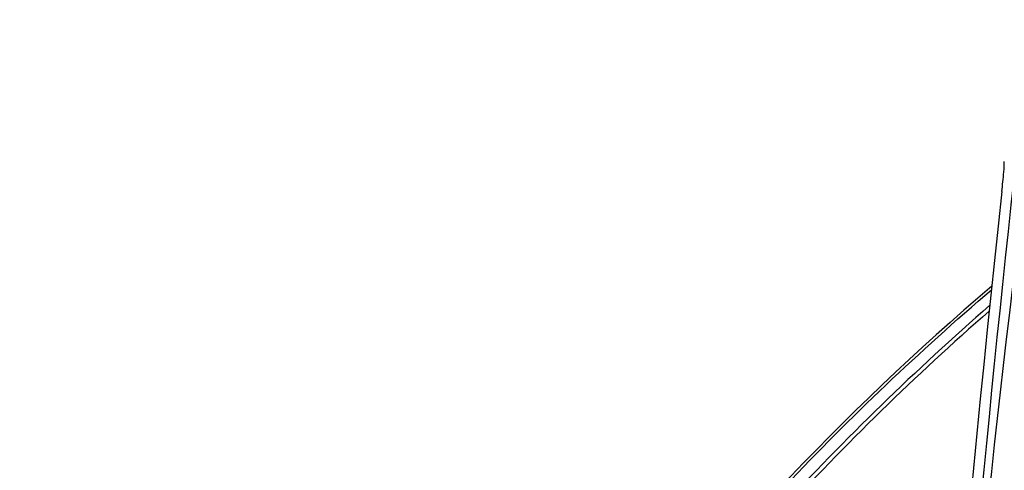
# Model space of a CAD drawing. Header units: millimetres. Extents: x 0 to 420, y -341 to 792.
# Tile 27 of 256: x 42.09 to 53.14, y 114.34 to 119.39. Entities that reach past the tile are written whole.
import ezdxf

# ---------------------------------------------------------------- set-up
doc = ezdxf.new("R2010")
doc.units = ezdxf.units.MM
doc.header["$LTSCALE"] = 23.1
doc.layers.get('0').update_dxf_attribs({"linetype": 'CONTINUOUS'})

msp = doc.modelspace()

# ---------------------------------------------------------------- linework, layer by layer
at = {"color": 7, "linetype": 'Continuous'}
for centre, radius, start, end in [((281.471, 92.4157), 229.6115, 173.254639, 175.637223), ((213.6426, 96.9503), 161.5861, 172.030572, 175.412806), ((280.6314, 92.5938), 228.8752, 173.762567, 186.237433)]:
    msp.add_arc(centre, radius, start, end, dxfattribs=at)
for points, knots in [([(53.1111, 117.4608), (53.115, 117.4963), (53.1259, 117.6075), (53.1383, 117.7189), (53.1383, 117.795)], [0, 0, 0, 0, 0.3195662, 1, 1, 1, 1]), ([(51.2792, 70.4125), (50.5242, 71.1657), (49.0902, 72.7548), (47.1975, 75.3516), (45.5793, 78.138), (43.8118, 82.0636), (42.3707, 87.2925), (41.9511, 93.7864), (42.8532, 100.2284), (44.6801, 105.33), (46.7355, 109.1056), (48.5568, 111.7566), (50.6377, 114.1969), (52.1861, 115.6685), (52.995, 116.3601)], [0, 0, 0, 0, 0.0621109, 0.1243937, 0.1868377, 0.2494251, 0.3747656, 0.5003369, 0.6258556, 0.7510471, 0.8135315, 0.8758589, 0.9380167, 1, 1, 1, 1]), ([(52.9975, 116.3996), (51.3192, 114.9706), (48.2572, 111.7251), (44.8118, 105.9828), (42.6486, 99.6163), (42.1302, 95.1485), (42.1075, 92.9166)], [0, 0, 0, 0, 0.2482442, 0.4978805, 0.7486271, 1, 1, 1, 1]), ([(52.976, 116.185), (52.1447, 115.4615), (50.5575, 113.9203), (48.4386, 111.3623), (46.6015, 108.5831), (44.5568, 104.6278), (42.8058, 99.2937), (42.0971, 92.5934), (42.8059, 85.8932), (44.5571, 80.5591), (46.6018, 76.6039), (48.439, 73.8248), (50.5579, 71.2668), (52.1452, 69.7256), (52.9765, 69.0022)], [0, 0, 0, 0, 0.0620219, 0.1242256, 0.1866035, 0.2491407, 0.3744213, 0.5000011, 0.6255809, 0.7508615, 0.8133986, 0.8757764, 0.9379795, 1, 1, 1, 1]), ([(52.9696, 116.121), (52.1424, 115.3983), (50.5631, 113.8593), (48.455, 111.3064), (46.6275, 108.534), (44.5937, 104.5896), (42.8521, 99.272), (42.1472, 92.5938), (42.852, 85.9157), (44.5936, 80.5981), (46.6274, 76.6537), (48.4549, 73.8813), (50.563, 71.3284), (52.1423, 69.7894), (52.9694, 69.0667)], [0, 0, 0, 0, 0.0620234, 0.1242281, 0.1866064, 0.2491435, 0.3744233, 0.500001, 0.6255786, 0.7508584, 0.8133955, 0.8757738, 0.9379779, 1, 1, 1, 1])]:
    msp.add_open_spline(points, degree=3, knots=knots, dxfattribs=at)

doc.saveas('drawing.dxf')
